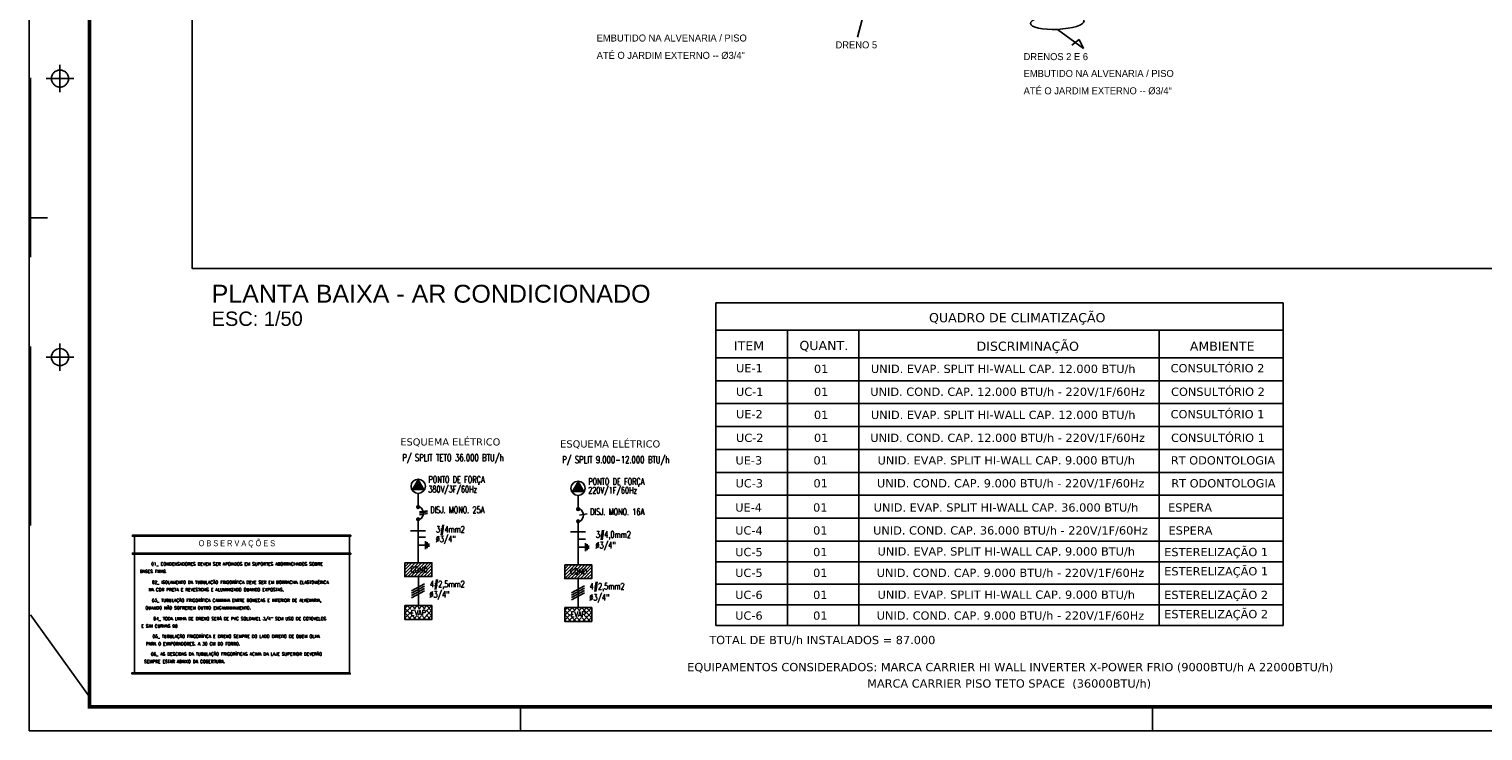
# Model space of a CAD drawing. Extents: x 40.7 to 137.4, y -250.8 to -221.5.
# Tile 1 of 256: x 49.5 to 69.8, y -250.8 to -241. Entities that reach past the tile are written whole.
import ezdxf
from ezdxf.enums import TextEntityAlignment as Align

# ---------------------------------------------------------------- set-up
doc = ezdxf.new("R2010")
doc.units = 0
doc.header["$MEASUREMENT"] = 0
doc.linetypes.add('CONTINU', pattern=[0])
doc.linetypes.add('HIDDEN', pattern=[0.375, 0.25, -0.125])
doc.layers.get('0').update_dxf_attribs({"linetype": 'CONTINUOUS'})
for name, color, linetype in [('Ar condicionados', 5, 'CONTINUOUS'), ('ARC_LEGENDA', 6, 'CONTINUOUS'), ('Esq. Elétrico', 5, 'CONTINUOUS'), ('LINHA', 40, 'CONTINUOUS'), ('paredes1', 8, 'CONTINUOUS'), ('PRANCHA', 8, 'CONTINUOUS'), ('QUADROS DE CARGA', 7, 'CONTINUOUS'), ('SIMB_AR', 1, 'CONTINUOUS'), ('TEXTO', 4, 'CONTINUOUS'), ('TEXTO_AR', 2, 'CONTINUOUS')]:
    doc.layers.add(name, color=color, linetype=linetype)
doc.layers.add('I-TEXTOS', color=2, linetype='CONTINUOUS', lineweight=25)
doc.styles.add('AMB100', font='verdana.ttf')
doc.styles.add('AMB50', font='verdana.ttf')
doc.styles.add('ARIAL', font='ARIAL.TTF')
doc.styles.add('CELIO_COTA', font='technic_.ttf', dxfattribs={"width": 0.85})
doc.styles.add('ROMANS', font='romans')
doc.styles.add('TXT', font='txt')
doc.styles.add('XFINE', font='ROMANS.SHX', dxfattribs={"width": 0.8})

# ---------------------------------------------------------------- blocks, each defined once
blk = doc.blocks.new('*X39')
at = {"color": 0}
for p, q in [((235.658, 277.271), (235.694, 277.307)), ((235.658, 277.289), (235.676, 277.307)), ((235.664, 277.259), (235.705, 277.301)), ((235.674, 277.252), (235.713, 277.291)), ((235.69, 277.25), (235.715, 277.275)), ((235.924, 277.272), (235.959, 277.308)), ((235.926, 277.292), (235.94, 277.305)), ((235.93, 277.26), (235.971, 277.302)), ((235.94, 277.252), (235.979, 277.292)), ((235.955, 277.25), (235.982, 277.277))]:
    blk.add_line(p, q, dxfattribs=at)
blk = doc.blocks.new('_DatumBlank')
at = {"color": 0, "linetype": 'ByBlock', "lineweight": -2}
for p, q in [((0, 0.58), (-1, 0)), ((-1, 0), (0, -0.58)), ((0, -0.58), (0, 0.58))]:
    blk.add_line(p, q, dxfattribs=at)
blk = doc.blocks.new('*X40')
at = {"color": 0}
for p, q in [((235.658, 277.271), (235.694, 277.307)), ((235.658, 277.289), (235.676, 277.307)), ((235.664, 277.259), (235.705, 277.301)), ((235.674, 277.252), (235.713, 277.291)), ((235.69, 277.25), (235.715, 277.275)), ((235.924, 277.272), (235.959, 277.308)), ((235.926, 277.292), (235.94, 277.305)), ((235.93, 277.26), (235.971, 277.302)), ((235.94, 277.252), (235.979, 277.292)), ((235.955, 277.25), (235.982, 277.277))]:
    blk.add_line(p, q, dxfattribs=at)

msp = doc.modelspace()

# ---------------------------------------------------------------- hatches: boundary and pattern name
at = {"layer": 'ARC_LEGENDA'}
for points in [[(50.955, -248.1), (50.955, -248.115), (54.005, -248.115), (54.005, -248.1)], [(50.955, -248.35), (50.955, -248.365), (54.005, -248.365), (54.005, -248.35)], [(50.948, -250.02), (50.948, -250.035), (53.998, -250.035), (53.998, -250.02)]]:
    msp.add_hatch(color=5, dxfattribs=at).paths.add_polyline_path(points)
at = {"layer": 'Esq. Elétrico', "linetype": 'CONTINU'}
for points in [[(55.026, -247.461), (54.947, -247.325), (54.868, -247.461)], [(57.259, -247.489), (57.18, -247.352), (57.101, -247.489)]]:
    msp.add_hatch(color=4, dxfattribs=at).paths.add_polyline_path(points)
at = {"layer": 'Esq. Elétrico', "ltscale": 0.8}
h = msp.add_hatch(dxfattribs=at)
h.set_pattern_fill('ANSI31', color=9, scale=0.01, style=0)
h.set_pattern_definition([(45, (-603.090995, -538.513744), (-0.0224506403, 0.0224506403), [])])
h.paths.add_polyline_path([(55.139, -248.484), (54.76, -248.484), (54.76, -248.678), (55.139, -248.678)])
h.paths.add_polyline_path([(54.828, -248.637), (55.088, -248.637), (55.088, -248.524), (54.828, -248.524)], flags=24)
h = msp.add_hatch(dxfattribs=at)
h.set_pattern_fill('ANSI31', color=9, scale=0.01, style=0)
h.set_pattern_definition([(45, (-600.85748, -538.541618), (-0.0224506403, 0.0224506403), [])])
h.paths.add_polyline_path([(57.372, -248.512), (56.993, -248.512), (56.993, -248.706), (57.372, -248.706)])
h.paths.add_polyline_path([(57.056, -248.663), (57.316, -248.663), (57.316, -248.551), (57.056, -248.551)], flags=24)
h = msp.add_hatch(dxfattribs=at)
h.set_pattern_fill('ANSI37', color=9, scale=0.015, style=0)
h.set_pattern_definition([(45, (-175.379503, -340.58298), (-0.03367596, 0.03367596), []), (135, (-175.379503, -340.58298), (-0.03367596, -0.03367596), [])])
h.paths.add_polyline_path([(54.87, -249.208), (55.043, -249.208), (55.043, -249.133), (54.87, -249.133)], flags=24)
h.paths.add_polyline_path([(55.139, -249.081), (54.76, -249.081), (54.76, -249.275), (55.139, -249.275)])
h.paths.add_polyline_path([(54.844, -249.131), (55.058, -249.131), (55.058, -249.229), (54.844, -249.229)])
h = msp.add_hatch(dxfattribs=at)
h.set_pattern_fill('ANSI37', color=9, scale=0.015, style=0)
h.set_pattern_definition([(45, (-173.145987, -340.610856), (-0.03367596, 0.03367596), []), (135, (-173.145987, -340.610856), (-0.03367596, -0.03367596), [])])
h.paths.add_polyline_path([(57.104, -249.236), (57.277, -249.236), (57.277, -249.161), (57.104, -249.161)], flags=24)
h.paths.add_polyline_path([(57.372, -249.109), (56.993, -249.109), (56.993, -249.303), (57.372, -249.303)])
h.paths.add_polyline_path([(57.076, -249.249), (57.076, -249.156), (57.267, -249.156), (57.267, -249.249)])

# ---------------------------------------------------------------- linework, layer by layer
at = {"color": 5}
msp.add_line((61.477, -239.636), (61.085, -241.147), dxfattribs=at)
at = {"layer": 'Ar condicionados', "color": 4}
for p, q in [((59.105, -244.854), (67.032, -244.854)), ((59.105, -244.854), (59.105, -248.182)), ((67.032, -248.469), (67.032, -244.854)), ((59.105, -245.238), (67.032, -245.238)), ((60.104, -245.238), (60.104, -248.182)), ((61.103, -245.238), (61.103, -248.182)), ((65.299, -245.238), (65.299, -248.182)), ((59.105, -245.622), (67.032, -245.622)), ((59.105, -245.622), (67.032, -245.622)), ((59.105, -248.182), (59.105, -248.469)), ((60.104, -248.182), (60.104, -248.469)), ((61.103, -248.182), (61.103, -248.469)), ((65.299, -248.182), (65.299, -248.469)), ((59.105, -248.469), (59.105, -249.361)), ((60.104, -248.469), (60.104, -249.361)), ((61.103, -248.469), (61.103, -249.361)), ((65.299, -248.469), (65.299, -249.361)), ((67.032, -248.469), (67.032, -249.361)), ((59.105, -249.361), (67.032, -249.361))]:
    msp.add_line(p, q, dxfattribs=at)
at = {"layer": 'ARC_LEGENDA', "color": 5}
for p, q in [((50.986, -248.1), (50.986, -250.035)), ((53.986, -248.1), (53.986, -250.035))]:
    msp.add_line(p, q, dxfattribs=at)
for points, elevation in [([(54.005, -248.1), (50.955, -248.1), (50.955, -248.115), (54.005, -248.115)], 15.985), ([(54.005, -248.35), (50.955, -248.35), (50.955, -248.365), (54.005, -248.365)], 7.985), ([(53.998, -250.02), (50.948, -250.02), (50.948, -250.035), (53.998, -250.035)], 31.971)]:
    msp.add_lwpolyline(points, close=True, dxfattribs=dict(at, elevation=elevation))
at = {"layer": 'Esq. Elétrico', "color": 5}
for p, q in [((54.946, -247.65), (54.946, -247.515)), ((57.18, -247.678), (57.18, -247.543)), ((54.946, -247.65), (54.946, -247.687)), ((57.18, -247.678), (57.18, -247.715)), ((54.946, -247.934), (54.946, -247.898)), ((54.946, -247.934), (54.946, -248.484)), ((57.18, -247.962), (57.18, -247.925)), ((57.18, -247.962), (57.18, -248.512)), ((54.949, -248.678), (54.949, -249.081)), ((57.183, -248.706), (57.183, -249.109))]:
    msp.add_line(p, q, dxfattribs=at)
at = {"layer": 'Esq. Elétrico', "color": 2, "linetype": 'Continuous'}
for p, q in [((54.967, -247.775), (55.076, -247.758)), ((54.967, -247.792), (55.076, -247.775)), ((54.967, -247.813), (55.076, -247.796)), ((57.2, -247.82), (57.309, -247.803)), ((54.84, -248.039), (54.945, -248.039)), ((54.945, -248.039), (55.05, -248.039)), ((54.946, -248.126), (55.051, -248.126)), ((57.074, -248.051), (57.18, -248.051)), ((57.18, -248.051), (57.285, -248.051)), ((57.18, -248.154), (57.285, -248.154)), ((54.946, -248.237), (55.051, -248.237)), ((55.051, -248.182), (55.051, -248.293)), ((55.074, -248.198), (55.074, -248.28)), ((55.094, -248.216), (55.094, -248.262)), ((57.18, -248.265), (57.285, -248.265)), ((57.285, -248.21), (57.285, -248.32)), ((57.307, -248.226), (57.307, -248.308)), ((57.327, -248.244), (57.327, -248.29)), ((54.853, -248.878), (55.036, -248.78)), ((54.853, -248.91), (55.036, -248.811)), ((54.853, -248.941), (55.036, -248.842)), ((54.853, -248.973), (55.036, -248.874)), ((57.087, -248.906), (57.269, -248.807)), ((57.087, -248.938), (57.269, -248.839)), ((57.087, -248.969), (57.269, -248.87)), ((57.087, -249.001), (57.269, -248.902))]:
    msp.add_line(p, q, dxfattribs=at)
at = {"layer": 'Esq. Elétrico', "color": 4}
for points in [[(54.76, -248.484), (55.139, -248.484), (55.139, -248.678), (54.76, -248.678)], [(56.993, -248.512), (57.372, -248.512), (57.372, -248.706), (56.993, -248.706)], [(54.76, -249.081), (55.139, -249.081), (55.139, -249.275), (54.76, -249.275)], [(56.993, -249.109), (57.372, -249.109), (57.372, -249.303), (56.993, -249.303)]]:
    msp.add_lwpolyline(points, close=True, dxfattribs=at)
at = {"layer": 'Esq. Elétrico', "color": 2, "linetype": 'Continuous'}
for centre, radius in [((54.947, -247.416), 0.0997), ((57.18, -247.444), 0.0997), ((54.946, -247.706), 0.0191), ((57.18, -247.734), 0.0191), ((54.946, -247.878), 0.0191), ((57.18, -247.906), 0.0191)]:
    msp.add_circle(centre, radius, dxfattribs=at)
for centre in [(54.919, -247.792), (57.153, -247.82)]:
    msp.add_arc(centre, 0.102, 303.9755, 56.0245, dxfattribs=at)
at = {"layer": 'LINHA'}
for p, q in [((63.879, -241.038), (64.239, -241.306)), ((64.18, -241.18), (64.079, -241.257)), ((64.239, -241.306), (64.18, -241.18))]:
    msp.add_line(p, q, dxfattribs=at)
msp.add_ellipse((63.874, -240.938), major_axis=(0.375, 0.018), ratio=0.266026, dxfattribs=at)
at = {"layer": 'paredes1'}
msp.add_lwpolyline([(51.791, -222.659), (77.902, -222.659), (77.902, -244.378), (51.791, -244.378)], close=True, dxfattribs=at)
at = {"layer": 'PRANCHA'}
for p, q in [((49.511, -221.457), (49.511, -250.831)), ((49.531, -243.668), (49.769, -243.668)), ((49.943, -245.422), (49.943, -245.804)), ((49.752, -245.613), (50.134, -245.613)), ((56.377, -250.831), (56.377, -250.494)), ((65.206, -250.831), (65.206, -250.494)), ((49.511, -250.831), (91.692, -250.831))]:
    msp.add_line(p, q, dxfattribs=at)
at = {"layer": 'PRANCHA', "linetype": 'HIDDEN', "ltscale": 10}
for p, q in [((49.531, -237.966), (49.531, -249.209)), ((49.943, -241.533), (49.943, -241.915)), ((49.752, -241.724), (50.134, -241.724)), ((50.355, -250.354), (49.531, -249.209))]:
    msp.add_line(p, q, dxfattribs=at)
at = {"layer": 'PRANCHA', "const_width": 0.0506}
msp.add_lwpolyline([(50.355, -221.794), (50.355, -250.494), (91.355, -250.494), (91.355, -221.794), (50.355, -221.794)], dxfattribs=at)
at = {"layer": 'PRANCHA', "linetype": 'HIDDEN', "ltscale": 10}
msp.add_circle((49.943, -241.724), 0.119, dxfattribs=at)
at = {"layer": 'PRANCHA'}
msp.add_circle((49.943, -245.613), 0.119, dxfattribs=at)
at = {"layer": 'SIMB_AR'}
for p, q in [((59.105, -245.942), (67.032, -245.942)), ((59.105, -246.262), (67.032, -246.262)), ((59.105, -246.582), (67.032, -246.582)), ((59.105, -246.902), (67.032, -246.902)), ((59.105, -247.222), (67.032, -247.222)), ((59.105, -247.542), (67.032, -247.542)), ((59.105, -247.862), (67.032, -247.862)), ((59.105, -248.182), (67.032, -248.182)), ((59.105, -248.469), (67.032, -248.469)), ((59.105, -248.784), (67.032, -248.784)), ((59.105, -249.071), (67.032, -249.071))]:
    msp.add_line(p, q, dxfattribs=at)

# ---------------------------------------------------------------- block references
at = {"layer": 'Esq. Elétrico', "color": 4, "linetype": 'CONTINU', "xscale": 0.1367999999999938, "yscale": 0.1367999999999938, "zscale": 0.1367999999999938, "rotation": 270}
for p in [(54.947, -247.461), (57.18, -247.489)]:
    msp.add_blockref('_DatumBlank', p, dxfattribs=at)
at = {"layer": 'Esq. Elétrico', "color": 9, "rotation": 270}
for name, p, xscale, yscale, zscale in [('*X40', (-124.731, -94.981), 0.6480000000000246, 0.6480000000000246, 0.6480000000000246), ('*X39', (-122.497, -95.009), 0.6480000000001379, 0.6480000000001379, 0.6480000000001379)]:
    msp.add_blockref(name, p, dxfattribs=dict(at, xscale=xscale, yscale=yscale, zscale=zscale))

# ---------------------------------------------------------------- texts
at = {"layer": 'I-TEXTOS', "color": 4, "style": 'AMB50'}
for s, p in [('QUADRO DE CLIMATIZAÇÃO', (63.315, -245.126)), ('ITEM', (59.568, -245.519)), ('QUANT.', (60.613, -245.515)), ('DISCRIMINAÇÃO', (63.462, -245.525)), ('AMBIENTE', (66.178, -245.525))]:
    msp.add_text(s, height=0.128, dxfattribs=at).set_placement(p, align=Align.CENTER)
at = {"layer": 'I-TEXTOS', "color": 4, "linetype": 'Continuous', "style": 'AMB50'}
for p in [(54.697, -246.847), (56.93, -246.875)]:
    msp.add_text('ESQUEMA ELÉTRICO', height=0.1, dxfattribs=at).set_placement(p)
at = {"layer": 'I-TEXTOS', "color": 2, "linetype": 'Continuous', "style": 'XFINE', "width": 0.7}
for s, height, p in [('P/ SPLIT TETO 36.000 BTU/h', 0.1, (54.724, -247.067)), ('P/ SPLIT 9.000-12.000 BTU/h', 0.1, (56.958, -247.095)), ('PONTO DE FORÇA', 0.09, (55.09, -247.367)), ('PONTO DE FORÇA', 0.09, (57.323, -247.395)), ('380V/3F/60Hz', 0.09, (55.088, -247.502)), ('220V/1F/60Hz', 0.09, (57.322, -247.517)), ('DISJ. MONO. 25A', 0.09, (55.115, -247.79)), ('DISJ. MONO. 16A', 0.09, (57.349, -247.817)), ('3#4mm2', 0.09, (55.196, -248.062)), ('%%c3/4"', 0.09, (55.191, -248.196)), ('3#4,0mm2', 0.09, (57.43, -248.135)), ('%%c3/4"', 0.09, (57.424, -248.284)), ('4#2,5mm2', 0.09, (55.109, -248.827)), ('4#2,5mm2', 0.09, (57.342, -248.857)), ('%%c3/4"', 0.09, (55.103, -248.971)), ('%%c3/4"', 0.09, (57.337, -249.013))]:
    msp.add_text(s, height=height, dxfattribs=at).set_placement(p)
at = {"layer": 'I-TEXTOS', "color": 2, "style": 'CELIO_COTA', "width": 0.85}
msp.add_text('O B S E R V A Ç Õ E S', height=0.084, rotation=359.9993, dxfattribs=at).set_placement((52.414, -248.253, 23.985), align=Align.CENTER)
at = {"layer": 'I-TEXTOS', "color": 2, "style": 'ROMANS'}
for s, p in [('BASES FIXAS.', (51.25, -248.627, 8)), ('01_ CONDENSADORES DEVEM SER APOIADOS EM SUPORTES ABORRACHADOS SOBRE', (52.415, -248.523, 8)), ('02_ ISOLAMENTO DA TUBULAÇÃO FRIGORÍFICA DEVE SER EM BORRACHA ELASTOMÉRICA', (52.462, -248.777, 8)), ('NA COR PRETA E REVESTIDAS E ALUMINIZADO QUANDO EXPOSTAS.', (52.126, -248.881, 8)), ('03_ TUBULAÇÃO FRIGORÍFICA CAMINHA ENTRE BONECAS E INTERIOR DE ALVENARIA, ', (52.424, -249.031, 8)), ('QUANDO NÃO SOFREREM OUTRO EMCAMINHAMENTO.', (51.873, -249.135, 8)), ('E SIM CURVAS 90', (51.333, -249.39, 8)), ('04_ TODA LINHA DE DRENO SERÁ DE PVC SOLDAVEL 3/4" SEM USO DE COTOVELOS ', (52.469, -249.286, 8)), ('PARA O EVAPORADORES. A 30 CM DO FORRO.', (51.801, -249.637, 8)), ('05_ TUBULAÇÃO FRIGORÍFICA E DRENO SEMPRE DO LADO DIREITO DE QUEM OLHA ', (52.418, -249.533, 8)), ('06_ AS DESCIDAS DA TUBULAÇÃO FRIGORÍFICAS ACIMA DA LAJE SUPERIOR DEVERÃO', (52.408, -249.78, 8)), ('SEMPRE ESTAR ABAIXO DA COBERTURA.', (51.684, -249.884, 8))]:
    msp.add_text(s, height=0.0425, rotation=359.9993, dxfattribs=at).set_placement(p, align=Align.CENTER)
at = {"layer": 'I-TEXTOS', "color": 2, "style": 'XFINE', "width": 0.7}
for s, p in [('COND.', (54.839, -248.618)), ('COND.', (57.068, -248.644)), ('EVAP.', (54.844, -249.221)), ('EVAP.', (57.077, -249.24))]:
    msp.add_text(s, height=0.075, dxfattribs=at).set_placement(p)
at = {"layer": 'QUADROS DE CARGA', "color": 7, "style": 'TXT'}
for s, height, p in [('EMBUTIDO NA ALVENARIA / PISO', 0.09765, (57.44, -241.207)), ('DRENO 5', 0.0977, (60.777, -241.303)), ('ATÉ O JARDIM EXTERNO -- %%C3/4"', 0.09765, (57.44, -241.449)), ('DRENOS 2 E 6', 0.09765, (63.404, -241.467)), ('EMBUTIDO NA ALVENARIA / PISO', 0.09765, (63.404, -241.702)), ('ATÉ O JARDIM EXTERNO -- %%C3/4"', 0.09765, (63.404, -241.944))]:
    msp.add_text(s, height=height, dxfattribs=at).set_placement(p)
at = {"layer": 'TEXTO', "style": 'ARIAL'}
msp.add_text('PLANTA BAIXA - AR CONDICIONADO', height=0.25, dxfattribs=at).set_placement((52.061, -244.853))
at = {"layer": 'TEXTO', "color": 2, "style": 'ARIAL'}
msp.add_text('ESC: 1/50', height=0.2, dxfattribs=at).set_placement((52.061, -245.177))
at = {"layer": 'TEXTO_AR', "style": 'AMB100'}
for s, p in [('UE-1', (59.573, -245.825)), ('01', (60.576, -245.834)), ('UNID. EVAP. SPLIT HI-WALL CAP. 12.000 BTU/h ', (63.144, -245.834)), ('CONSULTÓRIO 2', (66.113, -245.825)), ('UC-1', (59.578, -246.154)), ('01', (60.576, -246.154)), ('UNID. COND. CAP. 12.000 BTU/h - 220V/1F/60Hz', (63.181, -246.154)), ('CONSULTÓRIO 2', (66.119, -246.154)), ('UE-2', (59.573, -246.467)), ('UNID. EVAP. SPLIT HI-WALL CAP. 12.000 BTU/h ', (63.144, -246.477)), ('CONSULTÓRIO 1', (66.113, -246.467)), ('01', (60.576, -246.477)), ('UC-2', (59.578, -246.797)), ('01', (60.576, -246.797)), ('UNID. COND. CAP. 12.000 BTU/h - 220V/1F/60Hz', (63.181, -246.797)), ('CONSULTÓRIO 1', (66.119, -246.797)), ('UE-3', (59.566, -247.112)), ('01', (60.569, -247.112)), ('UNID. EVAP. SPLIT HI-WALL CAP. 9.000 BTU/h ', (63.187, -247.112)), ('RT ODONTOLOGIA', (66.189, -247.112)), ('UC-3', (59.572, -247.432)), ('01', (60.569, -247.432)), ('UNID. COND. CAP. 9.000 BTU/h - 220V/1F/60Hz', (63.224, -247.432)), ('RT ODONTOLOGIA', (66.195, -247.432)), ('UE-4', (59.562, -247.77)), ('01', (60.564, -247.77)), ('UNID. EVAP. SPLIT HI-WALL CAP. 36.000 BTU/h ', (63.183, -247.77)), ('ESPERA', (65.729, -247.77)), ('UC-4', (59.567, -248.09)), ('01', (60.564, -248.09)), ('UNID. COND. CAP. 36.000 BTU/h - 220V/1F/60Hz', (63.22, -248.09)), ('ESPERA', (65.735, -248.09)), ('UC-5', (59.567, -248.392)), ('01', (60.564, -248.392)), ('UNID. EVAP. SPLIT HI-WALL CAP. 9.000 BTU/h ', (63.187, -248.383)), ('ESTERELIZAÇÃO 1', (66.094, -248.392)), ('UC-5', (59.567, -248.682)), ('01', (60.564, -248.682)), ('UNID. COND. CAP. 9.000 BTU/h - 220V/1F/60Hz', (63.22, -248.682)), ('ESTERELIZAÇÃO 1', (66.094, -248.66)), ('UC-6', (59.567, -248.99)), ('01', (60.564, -248.99)), ('UNID. EVAP. SPLIT HI-WALL CAP. 9.000 BTU/h ', (63.187, -248.987)), ('ESTERELIZAÇÃO 2', (66.094, -248.99)), ('UC-6', (59.567, -249.279)), ('01', (60.564, -249.279)), ('UNID. COND. CAP. 9.000 BTU/h - 220V/1F/60Hz', (63.22, -249.279)), ('ESTERELIZAÇÃO 2', (66.094, -249.258))]:
    msp.add_text(s, height=0.1152, dxfattribs=at).set_placement(p, align=Align.CENTER)
for s, p in [('TOTAL DE BTU/h INSTALADOS = 87.000', (59.013, -249.62)), ('EQUIPAMENTOS CONSIDERADOS: MARCA CARRIER HI WALL INVERTER X-POWER FRIO (9000BTU/h A 22000BTU/h)', (58.705, -249.998)), ('                                                   MARCA CARRIER PISO TETO SPACE  (36000BTU/h)', (58.657, -250.227))]:
    msp.add_text(s, height=0.1152, dxfattribs=at).set_placement(p)

doc.saveas('drawing.dxf')
